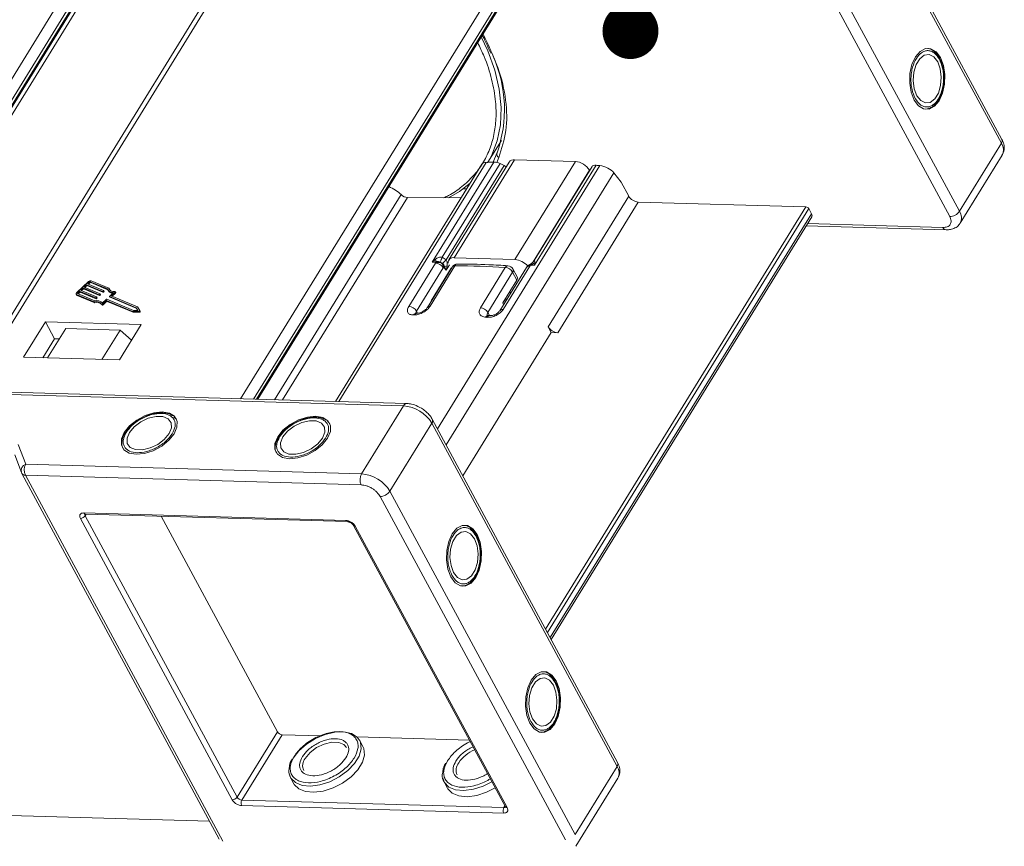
# Model space of a CAD drawing. Header units: millimetres. Extents: x 3152 to 4623, y 378 to 1412.
# Tile 44 of 45: x 4390 to 4478, y 1124 to 1198. Entities that reach past the tile are written whole.
import ezdxf

# ---------------------------------------------------------------- set-up
doc = ezdxf.new("R2010")
doc.units = ezdxf.units.MM
doc.styles.get("Standard").update_dxf_attribs({"font": '仿宋_GB2312.ttf', "width": 0.8})
doc.dimstyles.new('ISO-25.1', dxfattribs={"dimtxt": 6, "dimasz": 5, "dimexe": 3.5, "dimexo": 0.625, "dimgap": 1.5, "dimtad": 1, "dimtoh": 1, "dimtxsty": 'Standard', "dimcen": 2.5, "dimadec": 0, "dimazin": 0, "dimtfac": 1, "dimtmove": 0, "dimatfit": 3, "dimfxl": 0, "dimarcsym": 0})

msp = doc.modelspace()

# ---------------------------------------------------------------- linework, layer by layer
at = {"color": 7, "linetype": 'Continuous', "lineweight": 15}
for p, q in [((4461.48, 1217.764), (4478.037, 1187.079)), ((4478.082, 1187.428), (4461.525, 1218.113)), ((4402.196, 1213.279), (4372.716, 1165.458)), ((4373.774, 1165.288), (4403.038, 1212.76)), ((4374.051, 1165.266), (4403.174, 1212.508)), ((4414.743, 1212.563), (4385.391, 1164.949)), ((4385.865, 1164.935), (4415.432, 1212.898)), ((4374.166, 1165.257), (4403.186, 1212.333)), ((4374.573, 1165.224), (4403.433, 1212.039)), ((4439.616, 1212.203), (4410.048, 1164.24)), ((4411.191, 1164.207), (4440.458, 1211.684)), ((4474.288, 1180.998), (4457.731, 1211.682)), ((4411.476, 1164.199), (4440.594, 1211.432)), ((4411.595, 1164.195), (4440.606, 1211.257)), ((4456.86, 1211.212), (4473.417, 1180.528)), ((4432.189, 1195.608), (4432.402, 1195.142)), ((4471.563, 1190.207), (4471.672, 1190.242)), ((4432.146, 1185.378), (4433.352, 1187.334)), ((4478.037, 1187.079), (4474.288, 1180.998)), ((4432.953, 1186.189), (4432.616, 1185.394)), ((4432.969, 1186.22), (4432.953, 1186.189)), ((4431.611, 1185.207), (4418.536, 1163.996)), ((4418.816, 1163.988), (4431.999, 1185.372)), ((4427.181, 1176.462), (4432.689, 1185.396)), ((4428.068, 1176.885), (4433.232, 1185.263)), ((4434.053, 1185.404), (4428.654, 1176.646)), ((4429.141, 1176.85), (4434.54, 1185.607)), ((4432.938, 1185.368), (4433.125, 1185.808)), ((4433.232, 1185.263), (4433.607, 1185.081)), ((4439.967, 1185.451), (4434.54, 1185.607)), ((4439.967, 1185.451), (4434.568, 1176.694)), ((4474.362, 1179.945), (4478.111, 1186.027)), ((4442.153, 1185.08), (4427.647, 1161.549)), ((4433.607, 1185.081), (4428.418, 1176.662)), ((4428.422, 1160.112), (4443.416, 1184.435)), ((4436.186, 1176.489), (4441.231, 1184.672)), ((4441.458, 1185.003), (4436.276, 1176.596)), ((4441.817, 1185.11), (4436.306, 1176.17)), ((4441.231, 1184.672), (4441.242, 1184.652)), ((4444.065, 1183.6), (4443.416, 1184.435)), ((4444.743, 1182.343), (4444.065, 1183.6)), ((4429.952, 1183.015), (4430.255, 1183.006)), ((4413.083, 1164.152), (4424.387, 1182.489)), ((4424.959, 1182.23), (4413.802, 1164.132)), ((4429.762, 1182.207), (4424.959, 1182.23)), ((4444.743, 1182.343), (4437.545, 1170.666)), ((4445.586, 1181.823), (4438.388, 1170.147)), ((4460.571, 1181.392), (4445.586, 1181.823)), ((4437.305, 1143.65), (4460.571, 1181.392)), ((4437.468, 1143.348), (4460.824, 1181.237)), ((4461.068, 1180.784), (4437.712, 1142.896)), ((4460.824, 1181.237), (4461.068, 1180.784)), ((4437.802, 1142.729), (4461.088, 1180.503)), ((4472.817, 1179.555), (4460.718, 1179.903)), ((4460.594, 1179.701), (4473.097, 1179.342)), ((4427.181, 1176.462), (4427.466, 1176.71)), ((4427.526, 1176.506), (4427.181, 1176.462)), ((4427.439, 1176.431), (4427.181, 1176.462)), ((4427.439, 1176.431), (4427.526, 1176.506)), ((4427.551, 1176.472), (4427.439, 1176.431)), ((4427.46, 1176.355), (4427.439, 1176.431)), ((4427.979, 1176.391), (4427.92, 1176.463)), ((4428.091, 1176.359), (4427.979, 1176.391)), ((4428.068, 1176.885), (4428.418, 1176.662)), ((4434.568, 1176.694), (4429.141, 1176.85)), ((4436.336, 1176.405), (4436.306, 1176.17)), ((4425.075, 1172.486), (4427.46, 1176.355)), ((4428.166, 1175.94), (4425.781, 1172.07)), ((4428.959, 1176.014), (4426.74, 1172.414)), ((4429.202, 1176.123), (4426.983, 1172.523)), ((4428.88, 1175.917), (4427.081, 1172.997)), ((4428.251, 1175.95), (4428.166, 1175.94)), ((4428.251, 1175.95), (4428.235, 1176.073)), ((4428.276, 1176.065), (4428.251, 1175.95)), ((4428.421, 1175.725), (4428.251, 1175.95)), ((4428.421, 1175.725), (4428.276, 1176.065)), ((4428.721, 1176.211), (4428.421, 1175.725)), ((4428.509, 1176.101), (4428.421, 1175.725)), ((4431.484, 1172.378), (4433.704, 1175.978)), ((4434.357, 1175.564), (4432.138, 1171.963)), ((4435.593, 1175.985), (4433.204, 1172.109)), ((4435.89, 1176.091), (4433.5, 1172.215)), ((4434.739, 1174.857), (4434.357, 1175.564)), ((4434.775, 1175.136), (4434.393, 1175.843)), ((4435.853, 1176.199), (4435.776, 1176.14)), ((4435.885, 1176.228), (4435.853, 1176.199)), ((4435.894, 1176.24), (4435.868, 1176.223)), ((4435.953, 1176.199), (4435.885, 1176.228)), ((4436.003, 1176.16), (4435.89, 1176.091)), ((4436.003, 1176.16), (4435.953, 1176.199)), ((4436.026, 1176.231), (4436.003, 1176.16)), ((4436.306, 1176.17), (4436.003, 1176.16)), ((4436.306, 1176.17), (4436.026, 1176.231)), ((4396.46, 1174.716), (4395.415, 1173.728)), ((4396.539, 1174.683), (4396.365, 1174.518)), ((4396.449, 1174.483), (4396.58, 1174.608)), ((4396.58, 1174.608), (4396.539, 1174.683)), ((4398.166, 1174.058), (4396.622, 1174.708)), ((4396.622, 1174.708), (4396.663, 1174.632)), ((4396.663, 1174.632), (4398.19, 1173.99)), ((4398.278, 1174.13), (4396.71, 1174.79)), ((4428.542, 1175.369), (4428.555, 1175.358)), ((4433.479, 1172.814), (4434.739, 1174.857)), ((4395.668, 1173.86), (4395.494, 1173.695)), ((4395.534, 1173.62), (4395.709, 1173.784)), ((4397.102, 1173.257), (4395.668, 1173.86)), ((4395.709, 1173.784), (4395.668, 1173.86)), ((4395.709, 1173.784), (4397.142, 1173.181)), ((4395.973, 1174.148), (4395.755, 1173.942)), ((4395.755, 1173.942), (4397.189, 1173.339)), ((4395.839, 1173.907), (4396.014, 1174.072)), ((4397.407, 1173.545), (4395.973, 1174.148)), ((4396.014, 1174.072), (4395.973, 1174.148)), ((4396.014, 1174.072), (4397.447, 1173.47)), ((4396.278, 1174.436), (4396.06, 1174.23)), ((4396.06, 1174.23), (4397.494, 1173.627)), ((4396.144, 1174.195), (4396.319, 1174.361)), ((4397.712, 1173.833), (4396.278, 1174.436)), ((4396.319, 1174.361), (4396.278, 1174.436)), ((4396.319, 1174.361), (4397.752, 1173.758)), ((4396.365, 1174.518), (4397.799, 1173.915)), ((4397.752, 1173.758), (4397.712, 1173.833)), ((4397.797, 1173.887), (4397.753, 1173.845)), ((4397.794, 1173.77), (4397.753, 1173.845)), ((4397.794, 1173.77), (4397.837, 1173.811)), ((4397.837, 1173.811), (4397.797, 1173.887)), ((4397.846, 1173.835), (4397.805, 1173.91)), ((4398.2, 1173.97), (4398.241, 1173.895)), ((4398.319, 1174.055), (4398.278, 1174.13)), ((4398.335, 1173.995), (4398.319, 1174.055)), ((4398.352, 1173.415), (4398.689, 1173.733)), ((4398.496, 1173.444), (4398.833, 1173.762)), ((4398.833, 1173.762), (4398.874, 1173.687)), ((4398.891, 1173.734), (4398.85, 1173.809)), ((4434.049, 1173.738), (4434.205, 1173.733)), ((4395.365, 1173.588), (4395.405, 1173.512)), ((4395.402, 1173.555), (4396.971, 1172.895)), ((4395.443, 1173.48), (4395.402, 1173.555)), ((4395.443, 1173.48), (4397.012, 1172.82)), ((4395.49, 1173.637), (4397.033, 1172.988)), ((4395.494, 1173.695), (4395.534, 1173.62)), ((4397.012, 1172.82), (4396.971, 1172.895)), ((4397.142, 1173.181), (4397.102, 1173.257)), ((4397.187, 1173.31), (4397.143, 1173.269)), ((4397.143, 1173.269), (4397.184, 1173.194)), ((4397.184, 1173.194), (4397.227, 1173.235)), ((4397.227, 1173.235), (4397.187, 1173.31)), ((4397.236, 1173.258), (4397.195, 1173.334)), ((4397.447, 1173.47), (4397.407, 1173.545)), ((4397.492, 1173.598), (4397.448, 1173.557)), ((4397.489, 1173.482), (4397.448, 1173.557)), ((4397.489, 1173.482), (4397.532, 1173.523)), ((4397.532, 1173.523), (4397.492, 1173.598)), ((4397.541, 1173.546), (4397.5, 1173.622)), ((4397.71, 1172.809), (4398.047, 1173.127)), ((4397.723, 1172.714), (4398.039, 1173.011)), ((4397.764, 1172.638), (4398.079, 1172.936)), ((4398.079, 1172.936), (4398.039, 1173.011)), ((4398.08, 1173.024), (4400.4, 1172.048)), ((4398.121, 1172.948), (4398.08, 1173.024)), ((4398.088, 1173.139), (4400.471, 1172.137)), ((4398.121, 1172.948), (4400.441, 1171.973)), ((4398.343, 1173.392), (4398.384, 1173.316)), ((4400.733, 1172.384), (4398.35, 1173.386)), ((4398.39, 1173.311), (4398.35, 1173.386)), ((4398.39, 1173.311), (4400.773, 1172.309)), ((4400.836, 1172.46), (4398.496, 1173.444)), ((4398.58, 1173.409), (4398.874, 1173.687)), ((4427.081, 1172.997), (4427.089, 1172.981)), ((4433.629, 1173.057), (4433.703, 1172.919)), ((4433.774, 1173.134), (4433.728, 1173.218)), ((4397.628, 1172.7), (4397.668, 1172.624)), ((4397.764, 1172.638), (4397.723, 1172.714)), ((4400.4, 1172.048), (4400.958, 1172.056)), ((4400.441, 1171.973), (4400.4, 1172.048)), ((4400.441, 1171.973), (4400.998, 1171.981)), ((4400.471, 1172.137), (4400.881, 1172.143)), ((4400.881, 1172.143), (4400.733, 1172.384)), ((4400.773, 1172.309), (4400.733, 1172.384)), ((4400.773, 1172.309), (4400.875, 1172.143)), ((4401.038, 1172.132), (4400.836, 1172.46)), ((4400.958, 1172.056), (4400.998, 1171.981)), ((4401.079, 1172.056), (4401.038, 1172.131)), ((4425.781, 1172.07), (4425.873, 1171.899)), ((4432.138, 1171.963), (4432.292, 1171.679)), ((4433.479, 1172.814), (4433.554, 1172.676)), ((4392.609, 1171.121), (4390.659, 1167.959)), ((4401.178, 1170.875), (4392.609, 1171.121)), ((4392.609, 1171.121), (4393.423, 1169.612)), ((4425.836, 1171.892), (4425.724, 1171.89)), ((4432.298, 1171.678), (4432.18, 1171.688)), ((4394.421, 1170.524), (4392.802, 1167.897)), ((4394.421, 1170.524), (4399.277, 1170.385)), ((4397.658, 1167.758), (4399.277, 1170.385)), ((4399.229, 1167.712), (4401.178, 1170.875)), ((4399.277, 1170.385), (4400.315, 1169.474)), ((4437.545, 1170.666), (4437.816, 1170.163)), ((4392.374, 1167.91), (4393.423, 1169.612)), ((4393.423, 1169.612), (4393.851, 1169.6)), ((4437.816, 1170.163), (4429.915, 1157.346)), ((4438.388, 1170.147), (4437.816, 1170.163)), ((4390.659, 1167.959), (4399.229, 1167.712)), ((4424.903, 1163.813), (4384.295, 1164.98)), ((4384.371, 1164.773), (4424.611, 1163.616)), ((4424.611, 1163.616), (4420.863, 1157.535)), ((4404.247, 1162.482), (4404.092, 1162.622)), ((4404.271, 1162.466), (4404.324, 1162.394)), ((4443.741, 1131.722), (4427.184, 1162.406)), ((4417.958, 1162.088), (4417.803, 1162.228)), ((4417.982, 1162.072), (4418.035, 1162)), ((4423.391, 1155.976), (4427.14, 1162.058)), ((4427.14, 1162.058), (4443.696, 1131.373)), ((4399.869, 1161.382), (4399.783, 1161.262)), ((4413.58, 1160.988), (4413.494, 1160.868)), ((4390.847, 1158.397), (4390.182, 1160.149)), ((4389.865, 1159.225), (4390.463, 1157.646)), ((4420.863, 1157.535), (4390.847, 1158.397)), ((4390.489, 1157.59), (4390.463, 1157.646)), ((4390.489, 1157.59), (4390.502, 1157.562)), ((4390.502, 1157.562), (4408.144, 1124.866)), ((4390.818, 1157.408), (4420.834, 1156.545)), ((4390.818, 1157.408), (4408.461, 1124.711)), ((4422.519, 1155.506), (4439.076, 1124.822)), ((4439.948, 1125.292), (4423.391, 1155.976)), ((4409.304, 1128.401), (4395.733, 1153.552)), ((4396.033, 1154.039), (4419.456, 1153.366)), ((4396.257, 1153.93), (4396.169, 1153.787)), ((4409.74, 1128.636), (4396.169, 1153.787)), ((4396.173, 1153.932), (4419.596, 1153.259)), ((4402.945, 1153.738), (4413.339, 1134.475)), ((4420.141, 1152.923), (4433.712, 1127.772)), ((4420.299, 1152.846), (4433.87, 1127.695)), ((4430.166, 1147.579), (4430.274, 1147.614)), ((4409.74, 1128.636), (4413.339, 1134.475)), ((4410.161, 1128.377), (4413.76, 1134.215)), ((4413.76, 1134.215), (4417.251, 1134.114)), ((4437.223, 1134.501), (4437.331, 1134.536)), ((4420.438, 1134.023), (4430.495, 1133.734)), ((4420.979, 1133.158), (4420.68, 1133.712)), ((4443.696, 1131.373), (4439.948, 1125.292)), ((4414.52, 1130.388), (4414.818, 1129.834)), ((4428.231, 1129.994), (4428.53, 1129.44)), ((4440.021, 1124.239), (4443.77, 1130.321)), ((4433.584, 1127.703), (4410.161, 1128.377)), ((4433.57, 1127.208), (4410.147, 1127.882)), ((4433.672, 1127.846), (4433.584, 1127.703)), ((4407.274, 1126.479), (4387.538, 1127.046))]:
    msp.add_line(p, q, dxfattribs=at)
at = {"color": 7, "linetype": 'Continuous', "lineweight": 15, "flags": 128}
for points in [[(4432.12, 1185.335), (4432.465, 1185.956), (4432.986, 1187.291), (4433.278, 1188.739), (4433.34, 1190.284), (4433.169, 1191.91), (4432.768, 1193.599), (4432.142, 1195.332), (4431.561, 1196.584)], [(4470.243, 1190.944), (4470.627, 1190.431), (4471.088, 1190.153), (4471.581, 1190.139), (4472.058, 1190.39), (4472.471, 1190.88), (4472.781, 1191.562), (4472.956, 1192.37), (4472.981, 1193.224), (4472.852, 1194.04), (4472.582, 1194.739), (4472.198, 1195.252), (4471.737, 1195.53), (4471.244, 1195.544), (4470.767, 1195.294), (4470.354, 1194.803), (4470.044, 1194.121), (4469.869, 1193.313), (4469.844, 1192.46), (4469.973, 1191.643), (4470.243, 1190.944)], [(4470.483, 1191.333), (4470.827, 1190.891), (4471.241, 1190.684), (4471.676, 1190.737), (4472.08, 1191.044), (4472.403, 1191.568), (4472.606, 1192.245), (4472.666, 1192.995), (4472.574, 1193.726), (4472.342, 1194.35), (4471.998, 1194.792), (4471.584, 1194.999), (4471.149, 1194.946), (4470.745, 1194.639), (4470.422, 1194.115), (4470.219, 1193.438), (4470.159, 1192.689), (4470.251, 1191.958), (4470.483, 1191.333)], [(4471.616, 1190.218), (4471.41, 1190.144), (4471.248, 1190.119)], [(4428.639, 1182.212), (4429.601, 1182.772), (4430.56, 1183.5)], [(4395.402, 1173.555), (4395.382, 1173.567), (4395.367, 1173.584), (4395.359, 1173.604), (4395.357, 1173.626), (4395.362, 1173.651), (4395.374, 1173.677), (4395.391, 1173.703), (4395.415, 1173.728)], [(4397.799, 1173.915), (4397.802, 1173.913), (4397.805, 1173.911), (4397.806, 1173.907), (4397.806, 1173.904), (4397.805, 1173.899), (4397.804, 1173.895), (4397.801, 1173.891), (4397.797, 1173.887)], [(4398.816, 1173.823), (4398.829, 1173.822), (4398.84, 1173.819), (4398.847, 1173.813), (4398.852, 1173.805), (4398.852, 1173.795), (4398.849, 1173.784), (4398.843, 1173.773), (4398.833, 1173.762)], [(4398.874, 1173.687), (4398.884, 1173.697), (4398.89, 1173.709), (4398.893, 1173.719), (4398.892, 1173.729), (4398.891, 1173.734)], [(4395.494, 1173.695), (4395.486, 1173.687), (4395.48, 1173.678), (4395.476, 1173.669), (4395.474, 1173.661), (4395.475, 1173.654), (4395.478, 1173.647), (4395.483, 1173.641), (4395.49, 1173.637)], [(4397.189, 1173.339), (4397.192, 1173.337), (4397.195, 1173.334), (4397.196, 1173.331), (4397.196, 1173.327), (4397.195, 1173.323), (4397.194, 1173.319), (4397.191, 1173.314), (4397.187, 1173.31)], [(4397.494, 1173.627), (4397.497, 1173.625), (4397.5, 1173.623), (4397.501, 1173.619), (4397.501, 1173.615), (4397.5, 1173.611), (4397.499, 1173.607), (4397.496, 1173.603), (4397.492, 1173.598)], [(4398.35, 1173.386), (4398.346, 1173.388), (4398.344, 1173.391), (4398.342, 1173.394), (4398.342, 1173.398), (4398.343, 1173.402), (4398.345, 1173.407), (4398.348, 1173.411), (4398.352, 1173.415)], [(4433.795, 1173.067), (4433.794, 1173.074), (4433.774, 1173.134)], [(4397.723, 1172.714), (4397.711, 1172.704), (4397.697, 1172.696), (4397.683, 1172.69), (4397.668, 1172.687), (4397.655, 1172.686), (4397.643, 1172.688), (4397.634, 1172.693), (4397.628, 1172.7)], [(4397.668, 1172.625), (4397.674, 1172.618), (4397.683, 1172.613), (4397.695, 1172.61), (4397.709, 1172.611), (4397.723, 1172.614), (4397.738, 1172.62), (4397.752, 1172.628), (4397.764, 1172.638)], [(4401.038, 1172.132), (4401.041, 1172.122), (4401.039, 1172.11), (4401.033, 1172.097), (4401.022, 1172.084), (4401.008, 1172.073), (4400.991, 1172.064), (4400.974, 1172.058), (4400.958, 1172.056)], [(4400.998, 1171.981), (4401.015, 1171.983), (4401.032, 1171.989), (4401.048, 1171.997), (4401.063, 1172.009), (4401.073, 1172.021), (4401.08, 1172.034), (4401.082, 1172.046), (4401.079, 1172.056)], [(4403.054, 1163.072), (4402.309, 1162.999), (4401.521, 1162.747), (4400.77, 1162.342), (4400.127, 1161.822), (4399.657, 1161.239), (4399.404, 1160.649), (4399.395, 1160.111), (4399.629, 1159.677), (4400.084, 1159.39), (4400.715, 1159.277), (4401.461, 1159.35), (4402.248, 1159.602), (4403, 1160.008), (4403.642, 1160.527), (4404.113, 1161.111), (4404.365, 1161.7), (4404.375, 1162.238), (4404.141, 1162.672), (4403.686, 1162.959), (4403.054, 1163.072)], [(4400.114, 1161.226), (4399.902, 1160.707), (4399.93, 1160.244), (4400.194, 1159.894), (4400.662, 1159.698), (4401.277, 1159.681), (4401.965, 1159.843), (4402.644, 1160.166), (4403.231, 1160.611), (4403.656, 1161.124), (4403.867, 1161.643), (4403.839, 1162.105), (4403.575, 1162.455), (4403.108, 1162.651), (4402.493, 1162.669), (4401.804, 1162.506), (4401.126, 1162.183), (4400.538, 1161.738), (4400.114, 1161.226)], [(4416.765, 1162.678), (4416.02, 1162.605), (4415.232, 1162.353), (4414.481, 1161.948), (4413.838, 1161.428), (4413.368, 1160.845), (4413.115, 1160.255), (4413.106, 1159.717), (4413.34, 1159.283), (4413.795, 1158.996), (4414.426, 1158.883), (4415.172, 1158.956), (4415.959, 1159.208), (4416.711, 1159.613), (4417.353, 1160.133), (4417.824, 1160.716), (4418.076, 1161.306), (4418.086, 1161.844), (4417.852, 1162.278), (4417.397, 1162.565), (4416.765, 1162.678)], [(4413.825, 1160.831), (4413.614, 1160.313), (4413.642, 1159.85), (4413.905, 1159.5), (4414.373, 1159.304), (4414.988, 1159.286), (4415.676, 1159.449), (4416.355, 1159.772), (4416.942, 1160.217), (4417.367, 1160.73), (4417.578, 1161.249), (4417.55, 1161.711), (4417.286, 1162.061), (4416.819, 1162.257), (4416.204, 1162.275), (4415.515, 1162.112), (4414.837, 1161.789), (4414.25, 1161.344), (4413.825, 1160.831)], [(4431.185, 1152.111), (4430.8, 1152.625), (4430.339, 1152.902), (4429.846, 1152.916), (4429.37, 1152.666), (4428.957, 1152.176), (4428.647, 1151.493), (4428.471, 1150.686), (4428.447, 1149.832), (4428.576, 1149.016), (4428.845, 1148.317), (4429.23, 1147.803), (4429.691, 1147.526), (4430.184, 1147.512), (4430.66, 1147.762), (4431.074, 1148.252), (4431.383, 1148.935), (4431.559, 1149.742), (4431.584, 1150.596), (4431.455, 1151.412), (4431.185, 1152.111)], [(4429.085, 1148.706), (4429.429, 1148.263), (4429.844, 1148.056), (4430.279, 1148.109), (4430.682, 1148.416), (4431.005, 1148.94), (4431.209, 1149.618), (4431.268, 1150.367), (4431.177, 1151.098), (4430.945, 1151.722), (4430.601, 1152.165), (4430.186, 1152.372), (4429.751, 1152.319), (4429.348, 1152.012), (4429.025, 1151.488), (4428.822, 1150.81), (4428.762, 1150.061), (4428.854, 1149.33), (4429.085, 1148.706)], [(4430.219, 1147.591), (4430.013, 1147.517), (4429.851, 1147.492)], [(4438.242, 1139.033), (4437.857, 1139.546), (4437.396, 1139.824), (4436.903, 1139.838), (4436.427, 1139.588), (4436.014, 1139.097), (4435.704, 1138.415), (4435.528, 1137.607), (4435.504, 1136.754), (4435.633, 1135.937), (4435.902, 1135.238), (4436.287, 1134.725), (4436.748, 1134.447), (4437.241, 1134.433), (4437.717, 1134.683), (4438.131, 1135.174), (4438.44, 1135.856), (4438.616, 1136.664), (4438.641, 1137.517), (4438.512, 1138.334), (4438.242, 1139.033)], [(4436.142, 1135.627), (4436.486, 1135.185), (4436.901, 1134.978), (4437.336, 1135.031), (4437.739, 1135.338), (4438.062, 1135.862), (4438.266, 1136.539), (4438.325, 1137.288), (4438.234, 1138.019), (4438.002, 1138.644), (4437.658, 1139.086), (4437.243, 1139.293), (4436.808, 1139.24), (4436.405, 1138.933), (4436.082, 1138.409), (4435.879, 1137.732), (4435.819, 1136.982), (4435.911, 1136.252), (4436.142, 1135.627)], [(4414.744, 1132.132), (4415.254, 1132.785), (4415.939, 1133.384), (4416.746, 1133.884), (4417.617, 1134.247), (4418.487, 1134.448), (4419.291, 1134.471), (4419.97, 1134.314), (4420.473, 1133.99), (4420.723, 1133.625)], [(4437.276, 1134.512), (4437.07, 1134.438), (4436.908, 1134.413)], [(4420.723, 1133.625), (4420.762, 1133.521), (4420.818, 1132.944), (4420.634, 1132.3), (4420.226, 1131.637), (4419.623, 1131.005), (4418.87, 1130.451), (4418.022, 1130.015), (4417.144, 1129.73), (4416.299, 1129.617), (4415.551, 1129.685), (4414.954, 1129.928), (4414.554, 1130.328), (4414.398, 1130.731)], [(4415.829, 1132.101), (4416.254, 1132.613), (4416.841, 1133.058), (4417.52, 1133.381), (4418.208, 1133.544), (4418.823, 1133.526), (4419.291, 1133.33), (4419.51, 1133.08)], [(4414.818, 1129.834), (4414.853, 1129.775), (4415.253, 1129.374), (4415.849, 1129.131), (4416.598, 1129.064), (4417.442, 1129.177), (4418.321, 1129.462), (4419.168, 1129.898), (4419.921, 1130.452), (4420.524, 1131.084), (4420.933, 1131.746), (4421.116, 1132.39), (4421.061, 1132.968), (4420.979, 1133.158)], [(4432.504, 1130.01), (4431.733, 1129.621), (4430.855, 1129.336), (4430.01, 1129.223), (4429.262, 1129.291), (4428.666, 1129.533), (4428.266, 1129.934), (4428.109, 1130.337)], [(4428.53, 1129.44), (4428.564, 1129.38), (4428.964, 1128.98), (4429.56, 1128.737), (4430.309, 1128.67), (4431.153, 1128.783), (4432.032, 1129.068), (4432.803, 1129.457)]]:
    msp.add_lwpolyline(points, dxfattribs=at)
at = {"color": 7, "linetype": 'Continuous', "lineweight": 15}
for centre, radius, start, end in [((4421.919, 1190.098), 11.712, 340.66019, 24.01814), ((4477.757, 1187.293), 0.352, 322.72531, 22.65585), ((4477.185, 1186.491), 1.035, 333.36398, 34.64949), ((4433.249, 1186.093), 0.31, 162.10359, 246.62108), ((4434.473, 1185.083), 0.528, 82.73307, 142.65777), ((4439.847, 1183.842), 1.614, 30.95613, 85.74517), ((4445.666, 1182.896), 1.076, 210.95613, 265.74517), ((4460.547, 1181.071), 0.323, 30.95613, 85.74517), ((4460.841, 1180.627), 0.276, 333.36398, 34.6495), ((4473.399, 1181.604), 1.076, 270.96032, 325.74097), ((4473.44, 1180.411), 1.032, 332.66387, 34.71321), ((4473.142, 1179.691), 0.352, 202.73469, 262.6019), ((4420.953, 1174.69), 6.819, 15.44278, 17.22972), ((4432.361, 1175.142), 4.633, 157.90314, 163.43616), ((4425.677, 1179.284), 3.793, 309.53644, 316.26975), ((4429.052, 1176.41), 0.449, 78.55471, 184.67567), ((4434.434, 1175.049), 1.651, 40.0108, 85.34198), ((4435.406, 1177.693), 1.589, 292.97221, 305.82463), ((4427.436, 1175.506), 0.85, 30.72022, 88.35325), ((4425.883, 1192.458), 16.567, 278.30621, 279.123), ((4429.436, 1175.72), 0.56, 90.1953, 148.34796), ((4429.178, 1175.852), 0.273, 84.87159, 143.34406), ((4429.459, 1175.995), 0.287, 94.91553, 153.44087), ((4429.376, 1111.482), 64.641, 86.16156, 90.15433), ((4433.944, 1175.874), 0.261, 91.33322, 156.5469), ((4433.616, 1175.117), 0.866, 31.06739, 84.16731), ((4433.9, 1175.577), 0.56, 28.35065, 86.2009), ((4434.133, 1175.734), 0.282, 322.72531, 22.65585), ((4436.07, 1175.691), 0.56, 121.01333, 148.34796), ((4435.823, 1175.812), 0.287, 76.42126, 142.99252), ((4436.07, 1175.691), 0.56, 120.82329, 121.01333), ((4396.649, 1174.535), 0.262, 76.65876, 136.22204), ((4396.602, 1174.623), 0.0872, 76.65876, 136.22204), ((4396.643, 1174.547), 0.0872, 76.65876, 136.22204), ((4434.515, 1175.027), 0.282, 322.72531, 22.65585), ((4397.722, 1173.876), 0.0436, 256.65876, 316.22204), ((4397.762, 1173.8), 0.0436, 256.65876, 316.22204), ((4397.826, 1173.828), 0.021, 304.18773, 16.79947), ((4398.634, 1174.227), 0.497, 199.88446, 276.34019), ((4398.656, 1174.156), 0.49, 212.19031, 265.68863), ((4398.715, 1174.271), 0.459, 197.87163, 282.66726), ((4395.469, 1173.547), 0.0725, 209.18743, 249.41863), ((4397.163, 1172.339), 0.588, 37.86047, 109.03364), ((4397.204, 1172.264), 0.588, 37.86047, 109.03364), ((4397.218, 1172.32), 0.693, 44.85727, 105.46591), ((4397.112, 1173.299), 0.0436, 256.65876, 316.22204), ((4397.152, 1173.224), 0.0436, 256.65876, 316.22204), ((4397.216, 1173.252), 0.021, 304.18773, 16.79947), ((4397.417, 1173.587), 0.0436, 256.65876, 316.22204), ((4397.457, 1173.512), 0.0436, 256.65876, 316.22204), ((4397.521, 1173.54), 0.021, 304.18773, 16.79947), ((4398.07, 1172.981), 0.0436, 76.65876, 136.22204), ((4398.078, 1173.097), 0.0436, 76.65876, 136.22204), ((4398.111, 1172.906), 0.0436, 76.65876, 136.22204), ((4398.395, 1173.322), 0.0121, 209.18743, 249.41863), ((4425.05, 1171.636), 0.85, 30.72022, 88.35325), ((4426.959, 1172.251), 0.273, 84.89978, 143.00132), ((4431.396, 1171.517), 0.866, 31.06739, 84.16731), ((4433.433, 1171.936), 0.287, 76.38596, 143.30082), ((4425.746, 1171.603), 0.288, 94.2739, 153.26182), ((4426.691, 1112.601), 59.144, 91.05651, 91.16526), ((4425.858, 1171.605), 0.288, 94.95582, 153.23745), ((4432.188, 1171.428), 0.26, 91.88728, 156.80111), ((4426.332, 1101.432), 70.323, 85.32192, 85.41887), ((4432.306, 1171.419), 0.259, 91.11994, 156.93701), ((4438.468, 1171.22), 1.076, 210.95613, 265.74517), ((4424.917, 1163.477), 0.336, 92.3508, 155.6084), ((4424.372, 1160.398), 3.227, 30.95613, 85.74517), ((4426.869, 1162.269), 0.344, 321.97192, 24.1625), ((4391.065, 1157.813), 0.624, 110.45477, 195.49736), ((4391.787, 1157.875), 1.076, 150.95613, 205.74517), ((4390.791, 1157.753), 0.346, 213.51165, 274.50979), ((4421.803, 1157.012), 1.076, 150.95613, 205.74517), ((4420.623, 1154.316), 3.227, 30.95613, 85.74517), ((4422.501, 1156.582), 1.076, 270.96032, 325.74097), ((4395.724, 1154.09), 0.538, 270.96032, 325.74097), ((4396.193, 1154.104), 0.173, 202.0518, 263.33731), ((4396.328, 1153.89), 0.19, 166.63224, 212.79326), ((4419.613, 1153.426), 0.168, 201.08398, 264.4023), ((4420.282, 1153.013), 0.168, 212.26614, 275.62574), ((4413.8, 1134.751), 0.538, 210.95613, 265.74517), ((4432.26, 1129.857), 3.289, 113.32985, 145.78601), ((4416.63, 1131.448), 1.033, 140.83141, 204.51297), ((4430.341, 1131.054), 1.033, 140.83141, 204.51297), ((4443.416, 1131.586), 0.352, 322.72531, 22.65585), ((4442.878, 1130.787), 1.007, 332.407, 35.60648), ((4409.295, 1128.939), 0.538, 270.96032, 325.74097), ((4410.201, 1128.913), 0.538, 210.95613, 265.74517), ((4410.632, 1128.115), 0.538, 150.95613, 205.74517), ((4434.055, 1127.442), 0.538, 150.95613, 205.74517), ((4433.605, 1127.892), 0.19, 263.91427, 310.03705), ((4433.858, 1127.871), 0.176, 214.04545, 273.97599)]:
    msp.add_arc(centre, radius, start, end, dxfattribs=at)
for centre, major_axis, ratio, start_param, end_param in [((4432.561, 1184.747), (-0.964, 0.433), 0.469328, 5.5278, 6.221752), ((4468.532, 1144.756), (-62.611, 28.119), 0.469328, 5.51471, 5.5278), ((4433.057, 1184.979), (-0.643, 0.289), 0.469328, 4.651037, 5.51471), ((4433.433, 1184.797), (-0.643, 0.289), 0.469328, 4.34654, 4.651037), ((4442.091, 1184.696), (-0.643, 0.289), 0.469328, 5.350835, 6.221833), ((4468.532, 1144.756), (-62.611, 28.119), 0.469328, 5.34507, 5.350835), ((4442.559, 1184.459), (-0.964, 0.433), 0.469328, 3.865638, 5.34507), ((4423.147, 1181.989), (-1.694, 0.987), 0.593358, 4.280792, 4.953409), ((4424.741, 1182.632), (-0.484, 0.282), 0.593358, 1.139199, 2.341424)]:
    msp.add_ellipse(centre, major_axis=major_axis, ratio=ratio, start_param=start_param, end_param=end_param, dxfattribs=at)
for points, knots in [([(4431.646, 1196.722), (4431.719, 1196.592), (4431.929, 1196.219), (4432.087, 1195.85), (4432.189, 1195.608)], [0, 0, 0, 0, 0.34675, 1, 1, 1, 1]), ([(4433.125, 1185.808), (4433.382, 1186.588), (4433.9, 1188.16), (4433.829, 1190.901), (4433.177, 1193.814), (4432.202, 1195.83), (4431.718, 1196.831)], [0, 0, 0, 0, 0.248086, 0.5, 0.751914, 1, 1, 1, 1]), ([(4431.237, 1196.058), (4431.437, 1195.651), (4431.98, 1194.55), (4432.533, 1192.772), (4432.868, 1190.912), (4432.903, 1189.266), (4432.723, 1187.834), (4432.325, 1186.491), (4431.706, 1185.256), (4430.883, 1184.146), (4429.852, 1183.196), (4428.959, 1182.55), (4428.362, 1182.277), (4428.224, 1182.214)], [0, 0, 0, 0, 0.068517, 0.185461, 0.305698, 0.399683, 0.493684, 0.589669, 0.68567, 0.781655, 0.877655, 0.971641, 1, 1, 1, 1]), ([(4470.333, 1191.09), (4470.224, 1191.341), (4470.057, 1191.729), (4469.964, 1192.369), (4469.948, 1192.884), (4469.993, 1193.398), (4470.127, 1194.024), (4470.412, 1194.696), (4470.817, 1195.145), (4471.187, 1195.335), (4471.486, 1195.378), (4471.781, 1195.317), (4472.143, 1195.113), (4472.355, 1194.797), (4472.492, 1194.593)], [0, 0, 0, 0, 0.119721, 0.184837, 0.25, 0.315115, 0.380279, 0.5, 0.619721, 0.684837, 0.75, 0.815115, 0.880279, 1, 1, 1, 1]), ([(4472.539, 1194.618), (4472.524, 1194.653), (4472.447, 1194.83), (4472.255, 1195.09), (4471.959, 1195.368), (4471.684, 1195.531), (4471.508, 1195.54), (4471.462, 1195.542)], [0, 0, 0, 0, 0.064646, 0.330746, 0.605417, 0.894132, 1, 1, 1, 1]), ([(4472.492, 1194.593), (4472.601, 1194.342), (4472.768, 1193.954), (4472.861, 1193.314), (4472.877, 1192.8), (4472.832, 1192.286), (4472.699, 1191.659), (4472.413, 1190.987), (4472.008, 1190.538), (4471.638, 1190.348), (4471.339, 1190.305), (4471.045, 1190.367), (4470.682, 1190.571), (4470.47, 1190.886), (4470.333, 1191.09)], [0, 0, 0, 0, 0.119721, 0.184837, 0.25, 0.315115, 0.380279, 0.5, 0.619721, 0.684837, 0.75, 0.815115, 0.880279, 1, 1, 1, 1]), ([(4472.905, 1192.799), (4472.901, 1193.061), (4472.894, 1193.427), (4472.797, 1193.932), (4472.698, 1194.294), (4472.587, 1194.521), (4472.539, 1194.618)], [0, 0, 0, 0, 0.394783, 0.552274, 0.808331, 1, 1, 1, 1]), ([(4471.672, 1190.242), (4471.696, 1190.249), (4471.857, 1190.297), (4472.124, 1190.546), (4472.425, 1190.937), (4472.633, 1191.377), (4472.771, 1191.803), (4472.871, 1192.267), (4472.894, 1192.612), (4472.905, 1192.799)], [0, 0, 0, 0, 0.033344, 0.218272, 0.417193, 0.574519, 0.697236, 0.836006, 1, 1, 1, 1]), ([(4478.083, 1186.028), (4478.137, 1186.108), (4478.281, 1186.323), (4478.306, 1186.758), (4478.229, 1187.148), (4478.108, 1187.36), (4478.071, 1187.426)], [0, 0, 0, 0, 0.19338, 0.526032, 0.853729, 1, 1, 1, 1]), ([(4473.417, 1180.528), (4473.47, 1180.402), (4473.551, 1180.207), (4473.536, 1179.977), (4473.474, 1179.821), (4473.363, 1179.696), (4473.164, 1179.579), (4472.953, 1179.564), (4472.817, 1179.555)], [0, 0, 0, 0, 0.2394429, 0.3696359, 0.4999999, 0.6301929, 0.7605571, 1, 1, 1, 1]), ([(4473.097, 1179.343), (4473.229, 1179.346), (4473.508, 1179.352), (4473.899, 1179.495), (4474.207, 1179.698), (4474.304, 1179.888), (4474.334, 1179.947)], [0, 0, 0, 0, 0.265588, 0.558647, 0.864004, 1, 1, 1, 1]), ([(4427.46, 1176.355), (4427.501, 1176.374), (4427.584, 1176.411), (4427.721, 1176.433), (4427.857, 1176.43), (4427.939, 1176.404), (4427.979, 1176.391)], [0, 0, 0, 0, 0.2462218, 0.5, 0.7537782, 1, 1, 1, 1]), ([(4427.466, 1176.71), (4427.555, 1176.769), (4427.69, 1176.859), (4427.907, 1176.905), (4428.015, 1176.892), (4428.068, 1176.885)], [0, 0, 0, 0, 0.498649, 0.753668, 1, 1, 1, 1]), ([(4427.92, 1176.463), (4427.856, 1176.486), (4427.76, 1176.519), (4427.624, 1176.524), (4427.559, 1176.512), (4427.526, 1176.506)], [0, 0, 0, 0, 0.499029, 0.74932, 1, 1, 1, 1]), ([(4427.551, 1176.472), (4427.546, 1176.479), (4427.537, 1176.492), (4427.529, 1176.501), (4427.526, 1176.506)], [0, 0, 0, 0, 0.560177, 1, 1, 1, 1]), ([(4427.92, 1176.463), (4427.86, 1176.478), (4427.74, 1176.507), (4427.614, 1176.484), (4427.551, 1176.472)], [0, 0, 0, 0, 0.497366, 1, 1, 1, 1]), ([(4427.979, 1176.391), (4428.006, 1176.363), (4428.06, 1176.305), (4428.121, 1176.189), (4428.159, 1176.065), (4428.164, 1175.979), (4428.166, 1175.94)], [0, 0, 0, 0, 0.246646, 0.500017, 0.775434, 1, 1, 1, 1]), ([(4428.235, 1176.073), (4428.219, 1176.127), (4428.188, 1176.234), (4428.123, 1176.317), (4428.091, 1176.359)], [0, 0, 0, 0, 0.503643, 1, 1, 1, 1]), ([(4428.276, 1176.065), (4428.256, 1176.12), (4428.215, 1176.232), (4428.133, 1176.317), (4428.091, 1176.359)], [0, 0, 0, 0, 0.499671, 1, 1, 1, 1]), ([(4428.418, 1176.662), (4428.441, 1176.62), (4428.49, 1176.535), (4428.535, 1176.341), (4428.52, 1176.196), (4428.509, 1176.101)], [0, 0, 0, 0, 0.2463087, 0.5009625, 1, 1, 1, 1]), ([(4436.285, 1176.606), (4436.226, 1176.525), (4436.111, 1176.368), (4435.942, 1176.269), (4435.86, 1176.222)], [0, 0, 0, 0, 0.515302, 1, 1, 1, 1]), ([(4436.276, 1176.596), (4436.284, 1176.603), (4436.3, 1176.616), (4436.327, 1176.577), (4436.345, 1176.506), (4436.339, 1176.439), (4436.336, 1176.405)], [0, 0, 0, 0, 0.245949, 0.499313, 0.749435, 1, 1, 1, 1]), ([(4428.235, 1176.073), (4428.243, 1176.071), (4428.258, 1176.069), (4428.27, 1176.066), (4428.276, 1176.065)], [0, 0, 0, 0, 0.5601849, 1, 1, 1, 1]), ([(4433.937, 1176.136), (4433.37, 1176.17), (4431.846, 1176.261), (4430.364, 1176.273), (4429.434, 1176.28)], [0, 0, 0, 0, 0.372455, 1, 1, 1, 1]), ([(4435.776, 1176.14), (4435.775, 1176.153), (4435.774, 1176.17), (4435.783, 1176.17), (4435.785, 1176.17)], [0, 0, 0, 0, 0.813529, 1, 1, 1, 1]), ([(4435.785, 1176.17), (4435.79, 1176.171), (4435.801, 1176.176), (4435.837, 1176.149), (4435.873, 1176.11), (4435.89, 1176.091)], [0, 0, 0, 0, 0.282939, 0.646829, 1, 1, 1, 1]), ([(4436.026, 1176.231), (4436.007, 1176.238), (4435.969, 1176.252), (4435.923, 1176.256), (4435.905, 1176.239), (4435.898, 1176.232)], [0, 0, 0, 0, 0.370107, 0.739591, 1, 1, 1, 1]), ([(4436.026, 1176.231), (4436.012, 1176.225), (4435.987, 1176.216), (4435.963, 1176.204), (4435.953, 1176.199)], [0, 0, 0, 0, 0.559904, 1, 1, 1, 1]), ([(4425.489, 1171.732), (4425.379, 1171.741), (4425.159, 1171.759), (4424.975, 1171.929), (4424.926, 1172.179), (4425.025, 1172.384), (4425.075, 1172.486)], [0, 0, 0, 0, 0.250042, 0.499852, 0.749497, 1, 1, 1, 1]), ([(4426.983, 1172.523), (4426.906, 1172.42), (4426.752, 1172.215), (4426.383, 1171.957), (4425.975, 1171.775), (4425.726, 1171.748), (4425.601, 1171.735)], [0, 0, 0, 0, 0.249953, 0.499706, 0.749396, 1, 1, 1, 1]), ([(4425.72, 1171.885), (4425.72, 1171.9), (4425.72, 1171.955), (4425.755, 1172.022), (4425.781, 1172.07)], [0, 0, 0, 0, 0.277198, 1, 1, 1, 1]), ([(4426.74, 1172.414), (4426.689, 1172.347), (4426.588, 1172.212), (4426.346, 1172.041), (4426.077, 1171.919), (4425.913, 1171.901), (4425.831, 1171.892)], [0, 0, 0, 0, 0.249005, 0.498549, 0.74875, 1, 1, 1, 1]), ([(4431.949, 1171.53), (4431.833, 1171.552), (4431.6, 1171.594), (4431.398, 1171.795), (4431.338, 1172.067), (4431.435, 1172.274), (4431.484, 1172.378)], [0, 0, 0, 0, 0.250042, 0.499844, 0.74949, 1, 1, 1, 1]), ([(4433.5, 1172.215), (4433.423, 1172.114), (4433.267, 1171.911), (4432.886, 1171.675), (4432.461, 1171.525), (4432.199, 1171.522), (4432.068, 1171.521)], [0, 0, 0, 0, 0.249946, 0.499698, 0.749393, 1, 1, 1, 1]), ([(4432.108, 1171.673), (4432.093, 1171.718), (4432.062, 1171.807), (4432.113, 1171.911), (4432.138, 1171.963)], [0, 0, 0, 0, 0.500495, 1, 1, 1, 1]), ([(4433.204, 1172.108), (4433.156, 1172.046), (4433.06, 1171.922), (4432.824, 1171.775), (4432.555, 1171.68), (4432.387, 1171.679), (4432.302, 1171.678)], [0, 0, 0, 0, 0.245971, 0.493968, 0.745065, 1, 1, 1, 1]), ([(4426.217, 1163.391), (4426.008, 1163.503), (4425.718, 1163.659), (4425.277, 1163.773), (4425.046, 1163.822), (4424.908, 1163.811), (4424.903, 1163.811)], [0, 0, 0, 0, 0.488444, 0.677599, 0.988653, 1, 1, 1, 1]), ([(4427.174, 1162.404), (4427.146, 1162.46), (4427.069, 1162.617), (4426.864, 1162.866), (4426.577, 1163.149), (4426.337, 1163.31), (4426.217, 1163.391)], [0, 0, 0, 0, 0.143955, 0.402623, 0.700319, 1, 1, 1, 1]), ([(4399.828, 1161.234), (4399.991, 1161.453), (4400.244, 1161.792), (4400.751, 1162.193), (4401.189, 1162.464), (4401.656, 1162.682), (4402.266, 1162.879), (4402.991, 1162.969), (4403.582, 1162.842), (4403.931, 1162.617), (4404.118, 1162.38), (4404.212, 1162.094), (4404.217, 1161.678), (4404.05, 1161.337), (4403.941, 1161.116)], [0, 0, 0, 0, 0.1197215, 0.184837, 0.25, 0.3151155, 0.3802785, 0.5, 0.6197215, 0.684837, 0.75, 0.8151155, 0.8802785, 1, 1, 1, 1]), ([(4401.176, 1162.489), (4400.951, 1162.354), (4400.636, 1162.165), (4400.249, 1161.829), (4400.019, 1161.601), (4399.903, 1161.431), (4399.869, 1161.382)], [0, 0, 0, 0, 0.431946, 0.604262, 0.884419, 1, 1, 1, 1]), ([(4403.979, 1162.723), (4403.969, 1162.732), (4403.855, 1162.838), (4403.516, 1162.937), (4403.029, 1163.004), (4402.543, 1162.964), (4402.105, 1162.87), (4401.653, 1162.725), (4401.344, 1162.572), (4401.176, 1162.489)], [0, 0, 0, 0, 0.017612, 0.205533, 0.407683, 0.56757, 0.692273, 0.833284, 1, 1, 1, 1]), ([(4413.539, 1160.84), (4413.703, 1161.059), (4413.955, 1161.398), (4414.463, 1161.799), (4414.9, 1162.069), (4415.368, 1162.288), (4415.977, 1162.485), (4416.702, 1162.575), (4417.293, 1162.447), (4417.642, 1162.223), (4417.829, 1161.985), (4417.923, 1161.699), (4417.928, 1161.284), (4417.761, 1160.942), (4417.652, 1160.721)], [0, 0, 0, 0, 0.1197215, 0.184837, 0.25, 0.3151155, 0.3802785, 0.5, 0.6197215, 0.684837, 0.75, 0.8151155, 0.8802785, 1, 1, 1, 1]), ([(4417.661, 1162.356), (4417.524, 1162.421), (4417.241, 1162.557), (4416.737, 1162.607), (4416.255, 1162.57), (4415.816, 1162.476), (4415.365, 1162.331), (4415.055, 1162.178), (4414.887, 1162.095)], [0, 0, 0, 0, 0.19129, 0.397064, 0.559818, 0.686756, 0.830295, 1, 1, 1, 1]), ([(4414.887, 1162.095), (4414.662, 1161.96), (4414.348, 1161.771), (4413.96, 1161.434), (4413.73, 1161.206), (4413.614, 1161.037), (4413.58, 1160.988)], [0, 0, 0, 0, 0.431946, 0.604262, 0.884419, 1, 1, 1, 1]), ([(4399.783, 1161.262), (4399.76, 1161.232), (4399.646, 1161.076), (4399.516, 1160.78), (4399.423, 1160.384), (4399.422, 1160.055), (4399.507, 1159.891), (4399.533, 1159.841)], [0, 0, 0, 0, 0.063225, 0.32369, 0.592541, 0.875134, 1, 1, 1, 1]), ([(4403.941, 1161.116), (4403.778, 1160.896), (4403.526, 1160.557), (4403.018, 1160.156), (4402.581, 1159.886), (4402.113, 1159.667), (4401.504, 1159.47), (4400.779, 1159.381), (4400.188, 1159.508), (4399.838, 1159.733), (4399.652, 1159.97), (4399.557, 1160.256), (4399.553, 1160.671), (4399.72, 1161.013), (4399.828, 1161.234)], [0, 0, 0, 0, 0.119721, 0.184837, 0.25, 0.315115, 0.380279, 0.5, 0.619721, 0.684837, 0.75, 0.815115, 0.880279, 1, 1, 1, 1]), ([(4413.494, 1160.868), (4413.471, 1160.838), (4413.357, 1160.682), (4413.227, 1160.386), (4413.134, 1159.99), (4413.134, 1159.656), (4413.222, 1159.488), (4413.25, 1159.433)], [0, 0, 0, 0, 0.062547, 0.320218, 0.586185, 0.865747, 1, 1, 1, 1]), ([(4417.652, 1160.721), (4417.489, 1160.502), (4417.237, 1160.163), (4416.729, 1159.762), (4416.292, 1159.492), (4415.824, 1159.273), (4415.215, 1159.076), (4414.49, 1158.987), (4413.899, 1159.114), (4413.549, 1159.339), (4413.363, 1159.576), (4413.268, 1159.862), (4413.264, 1160.277), (4413.431, 1160.619), (4413.539, 1160.84)], [0, 0, 0, 0, 0.119721, 0.184837, 0.25, 0.315115, 0.380279, 0.5, 0.619721, 0.684837, 0.75, 0.815115, 0.880279, 1, 1, 1, 1]), ([(4420.834, 1156.545), (4420.985, 1156.527), (4421.218, 1156.5), (4421.552, 1156.367), (4421.804, 1156.232), (4422.038, 1156.068), (4422.307, 1155.829), (4422.436, 1155.633), (4422.519, 1155.506)], [0, 0, 0, 0, 0.239443, 0.369807, 0.5, 0.630364, 0.760557, 1, 1, 1, 1]), ([(4395.733, 1153.552), (4395.707, 1153.615), (4395.666, 1153.713), (4395.674, 1153.828), (4395.704, 1153.906), (4395.76, 1153.968), (4395.859, 1154.027), (4395.965, 1154.034), (4396.033, 1154.039)], [0, 0, 0, 0, 0.239443, 0.36955, 0.5, 0.630107, 0.760557, 1, 1, 1, 1]), ([(4396.123, 1153.928), (4396.124, 1153.929), (4396.126, 1153.93), (4396.157, 1153.932), (4396.173, 1153.932)], [0, 0, 0, 0, 0.488825, 1, 1, 1, 1]), ([(4419.456, 1153.366), (4419.532, 1153.357), (4419.648, 1153.343), (4419.815, 1153.277), (4419.941, 1153.209), (4420.058, 1153.127), (4420.192, 1153.008), (4420.257, 1152.91), (4420.299, 1152.846)], [0, 0, 0, 0, 0.239443, 0.36955, 0.5, 0.630107, 0.760557, 1, 1, 1, 1]), ([(4419.596, 1153.259), (4419.597, 1153.259), (4419.611, 1153.26), (4419.659, 1153.253), (4419.73, 1153.235), (4419.813, 1153.204), (4419.872, 1153.171), (4419.906, 1153.152)], [0, 0, 0, 0, 0.005502, 0.267632, 0.473873, 0.70006, 1, 1, 1, 1]), ([(4419.906, 1153.152), (4419.947, 1153.124), (4420.004, 1153.085), (4420.069, 1153.021), (4420.11, 1152.973), (4420.135, 1152.936), (4420.14, 1152.924), (4420.141, 1152.923)], [0, 0, 0, 0, 0.385706, 0.535653, 0.767322, 0.990927, 1, 1, 1, 1]), ([(4428.935, 1148.463), (4428.827, 1148.714), (4428.66, 1149.102), (4428.566, 1149.742), (4428.551, 1150.256), (4428.595, 1150.77), (4428.729, 1151.397), (4429.014, 1152.069), (4429.42, 1152.517), (4429.789, 1152.707), (4430.088, 1152.75), (4430.383, 1152.689), (4430.745, 1152.485), (4430.957, 1152.17), (4431.095, 1151.965)], [0, 0, 0, 0, 0.119721, 0.184837, 0.25, 0.315115, 0.380279, 0.5, 0.619721, 0.684837, 0.75, 0.815115, 0.880279, 1, 1, 1, 1]), ([(4431.142, 1151.991), (4431.127, 1152.025), (4431.049, 1152.202), (4430.858, 1152.463), (4430.561, 1152.741), (4430.28, 1152.905), (4430.098, 1152.914), (4430.045, 1152.917)], [0, 0, 0, 0, 0.063726, 0.326043, 0.596808, 0.881417, 1, 1, 1, 1]), ([(4431.095, 1151.965), (4431.203, 1151.714), (4431.37, 1151.326), (4431.464, 1150.686), (4431.48, 1150.172), (4431.435, 1149.658), (4431.301, 1149.031), (4431.016, 1148.359), (4430.61, 1147.911), (4430.241, 1147.721), (4429.942, 1147.678), (4429.647, 1147.739), (4429.285, 1147.943), (4429.073, 1148.258), (4428.935, 1148.463)], [0, 0, 0, 0, 0.119721, 0.184837, 0.25, 0.315115, 0.380279, 0.5, 0.619721, 0.684837, 0.75, 0.815115, 0.880279, 1, 1, 1, 1]), ([(4431.508, 1150.171), (4431.503, 1150.433), (4431.497, 1150.8), (4431.4, 1151.304), (4431.3, 1151.666), (4431.189, 1151.893), (4431.142, 1151.991)], [0, 0, 0, 0, 0.394783, 0.552274, 0.808331, 1, 1, 1, 1]), ([(4430.274, 1147.614), (4430.299, 1147.622), (4430.46, 1147.669), (4430.727, 1147.918), (4431.028, 1148.309), (4431.235, 1148.749), (4431.374, 1149.175), (4431.474, 1149.639), (4431.496, 1149.984), (4431.508, 1150.171)], [0, 0, 0, 0, 0.033344, 0.218272, 0.417193, 0.574519, 0.697236, 0.836006, 1, 1, 1, 1]), ([(4435.992, 1135.384), (4435.884, 1135.635), (4435.717, 1136.023), (4435.623, 1136.663), (4435.608, 1137.177), (4435.652, 1137.692), (4435.786, 1138.318), (4436.071, 1138.99), (4436.477, 1139.439), (4436.846, 1139.629), (4437.145, 1139.672), (4437.44, 1139.61), (4437.802, 1139.406), (4438.014, 1139.091), (4438.152, 1138.887)], [0, 0, 0, 0, 0.119721, 0.184837, 0.25, 0.315115, 0.380279, 0.5, 0.619721, 0.684837, 0.75, 0.815115, 0.880279, 1, 1, 1, 1]), ([(4438.199, 1138.912), (4438.184, 1138.947), (4438.106, 1139.124), (4437.915, 1139.384), (4437.618, 1139.661), (4437.347, 1139.824), (4437.175, 1139.833), (4437.132, 1139.835)], [0, 0, 0, 0, 0.065178, 0.333469, 0.610402, 0.901494, 1, 1, 1, 1]), ([(4438.152, 1138.887), (4438.26, 1138.636), (4438.427, 1138.248), (4438.521, 1137.608), (4438.537, 1137.094), (4438.492, 1136.579), (4438.358, 1135.953), (4438.073, 1135.281), (4437.667, 1134.832), (4437.298, 1134.642), (4436.999, 1134.599), (4436.704, 1134.66), (4436.342, 1134.864), (4436.13, 1135.18), (4435.992, 1135.384)], [0, 0, 0, 0, 0.119721, 0.184837, 0.25, 0.315115, 0.380279, 0.5, 0.619721, 0.684837, 0.75, 0.815115, 0.880279, 1, 1, 1, 1]), ([(4438.565, 1137.093), (4438.56, 1137.355), (4438.554, 1137.721), (4438.457, 1138.226), (4438.357, 1138.587), (4438.246, 1138.815), (4438.199, 1138.912)], [0, 0, 0, 0, 0.394783, 0.552274, 0.808331, 1, 1, 1, 1]), ([(4437.331, 1134.536), (4437.356, 1134.543), (4437.517, 1134.591), (4437.784, 1134.84), (4438.085, 1135.23), (4438.292, 1135.671), (4438.431, 1136.097), (4438.531, 1136.56), (4438.553, 1136.906), (4438.565, 1137.093)], [0, 0, 0, 0, 0.033344, 0.218272, 0.417193, 0.574519, 0.697236, 0.836006, 1, 1, 1, 1]), ([(4414.834, 1132.278), (4415.047, 1132.564), (4415.375, 1133.005), (4416.038, 1133.528), (4416.61, 1133.884), (4417.223, 1134.169), (4418.019, 1134.427), (4418.962, 1134.542), (4419.733, 1134.378), (4420.188, 1134.083), (4420.435, 1133.774), (4420.556, 1133.398), (4420.563, 1132.856), (4420.345, 1132.412), (4420.204, 1132.123)], [0, 0, 0, 0, 0.119728, 0.18418, 0.25, 0.31582, 0.380272, 0.5, 0.619728, 0.68418, 0.75, 0.81582, 0.880272, 1, 1, 1, 1]), ([(4419.461, 1132.145), (4419.563, 1132.354), (4419.721, 1132.676), (4419.717, 1133.068), (4419.628, 1133.339), (4419.451, 1133.563), (4419.122, 1133.775), (4418.563, 1133.895), (4417.879, 1133.811), (4417.303, 1133.624), (4416.861, 1133.418), (4416.448, 1133.162), (4415.969, 1132.784), (4415.731, 1132.464), (4415.576, 1132.256)], [0, 0, 0, 0, 0.119721, 0.184886, 0.25, 0.315164, 0.380279, 0.5, 0.619721, 0.684886, 0.75, 0.815164, 0.880279, 1, 1, 1, 1]), ([(4428.545, 1131.884), (4428.758, 1132.171), (4429.085, 1132.613), (4429.75, 1133.131), (4430.203, 1133.426), (4430.49, 1133.555), (4430.572, 1133.591)], [0, 0, 0, 0, 0.433428, 0.66675, 0.905024, 1, 1, 1, 1]), ([(4430.821, 1133.129), (4430.739, 1133.093), (4430.51, 1132.991), (4430.16, 1132.767), (4429.68, 1132.39), (4429.442, 1132.07), (4429.287, 1131.862)], [0, 0, 0, 0, 0.126659, 0.354302, 0.581769, 1, 1, 1, 1]), ([(4414.664, 1132.063), (4414.6, 1131.953), (4414.439, 1131.678), (4414.415, 1131.416), (4414.4, 1131.259)], [0, 0, 0, 0, 0.401017, 1, 1, 1, 1]), ([(4420.204, 1132.123), (4419.991, 1131.837), (4419.663, 1131.396), (4419, 1130.873), (4418.428, 1130.517), (4417.814, 1130.233), (4417.019, 1129.974), (4416.075, 1129.859), (4415.304, 1130.024), (4414.849, 1130.318), (4414.602, 1130.627), (4414.481, 1131.003), (4414.475, 1131.545), (4414.692, 1131.989), (4414.834, 1132.278)], [0, 0, 0, 0, 0.119728, 0.18418, 0.25, 0.31582, 0.380272, 0.5, 0.619728, 0.68418, 0.75, 0.81582, 0.880272, 1, 1, 1, 1]), ([(4415.576, 1132.256), (4415.474, 1132.048), (4415.316, 1131.725), (4415.321, 1131.333), (4415.41, 1131.063), (4415.586, 1130.839), (4415.916, 1130.626), (4416.474, 1130.506), (4417.159, 1130.591), (4417.734, 1130.777), (4418.176, 1130.983), (4418.589, 1131.239), (4419.069, 1131.618), (4419.307, 1131.938), (4419.461, 1132.145)], [0, 0, 0, 0, 0.119721, 0.184886, 0.25, 0.315164, 0.380279, 0.5, 0.619721, 0.684886, 0.75, 0.815164, 0.880279, 1, 1, 1, 1]), ([(4428.375, 1131.669), (4428.311, 1131.559), (4428.15, 1131.284), (4428.126, 1131.022), (4428.111, 1130.865)], [0, 0, 0, 0, 0.401017, 1, 1, 1, 1]), ([(4432.361, 1130.277), (4432.285, 1130.228), (4432.02, 1130.059), (4431.524, 1129.841), (4430.731, 1129.579), (4429.786, 1129.465), (4429.015, 1129.629), (4428.56, 1129.924), (4428.313, 1130.233), (4428.192, 1130.609), (4428.186, 1131.151), (4428.403, 1131.595), (4428.545, 1131.884)], [0, 0, 0, 0, 0.0337988, 0.1185922, 0.2016236, 0.3558659, 0.5101082, 0.5931395, 0.6779329, 0.7627263, 0.8457577, 1, 1, 1, 1]), ([(4429.287, 1131.862), (4429.185, 1131.654), (4429.028, 1131.331), (4429.032, 1130.939), (4429.121, 1130.669), (4429.297, 1130.445), (4429.627, 1130.232), (4430.185, 1130.112), (4430.87, 1130.196), (4431.444, 1130.384), (4431.825, 1130.555), (4432.036, 1130.69), (4432.111, 1130.739)], [0, 0, 0, 0, 0.152268, 0.235147, 0.317962, 0.400841, 0.483657, 0.635924, 0.788192, 0.871071, 0.953886, 1, 1, 1, 1]), ([(4443.755, 1130.343), (4443.803, 1130.416), (4443.943, 1130.625), (4443.965, 1131.052), (4443.888, 1131.442), (4443.768, 1131.654), (4443.731, 1131.719)], [0, 0, 0, 0, 0.179705, 0.517997, 0.851249, 1, 1, 1, 1]), ([(4414.4, 1131.259), (4414.384, 1131.19), (4414.307, 1130.864), (4414.426, 1130.598), (4414.52, 1130.388)], [0, 0, 0, 0, 0.212887, 1, 1, 1, 1]), ([(4428.111, 1130.865), (4428.095, 1130.796), (4428.018, 1130.47), (4428.137, 1130.204), (4428.231, 1129.994)], [0, 0, 0, 0, 0.212887, 1, 1, 1, 1]), ([(4410.147, 1127.882), (4410.072, 1127.891), (4409.955, 1127.904), (4409.788, 1127.971), (4409.662, 1128.038), (4409.545, 1128.12), (4409.411, 1128.24), (4409.346, 1128.338), (4409.304, 1128.401)], [0, 0, 0, 0, 0.239443, 0.36955, 0.5, 0.630107, 0.760557, 1, 1, 1, 1]), ([(4433.87, 1127.695), (4433.897, 1127.632), (4433.937, 1127.535), (4433.929, 1127.42), (4433.899, 1127.342), (4433.843, 1127.279), (4433.744, 1127.22), (4433.638, 1127.213), (4433.57, 1127.208)], [0, 0, 0, 0, 0.239443, 0.36955, 0.5, 0.630107, 0.760557, 1, 1, 1, 1]), ([(4433.712, 1127.772), (4433.718, 1127.76), (4433.73, 1127.736), (4433.731, 1127.721), (4433.731, 1127.724), (4433.731, 1127.724)], [0, 0, 0, 0, 0.437848, 0.899625, 1, 1, 1, 1])]:
    msp.add_open_spline(points, degree=3, knots=knots, dxfattribs=at)

# ---------------------------------------------------------------- leaders
at = {"color": 5, "lineweight": 9}
msp.add_leader([(4444.89, 1197.11), (4461.588, 1248.523), (4470.065, 1248.523)], dimstyle='ISO-25.1', override={"dimgap": 1.5, "dimtad": 0, "dimldrblk": 'Dot'}, dxfattribs=at)

doc.saveas('drawing.dxf')
